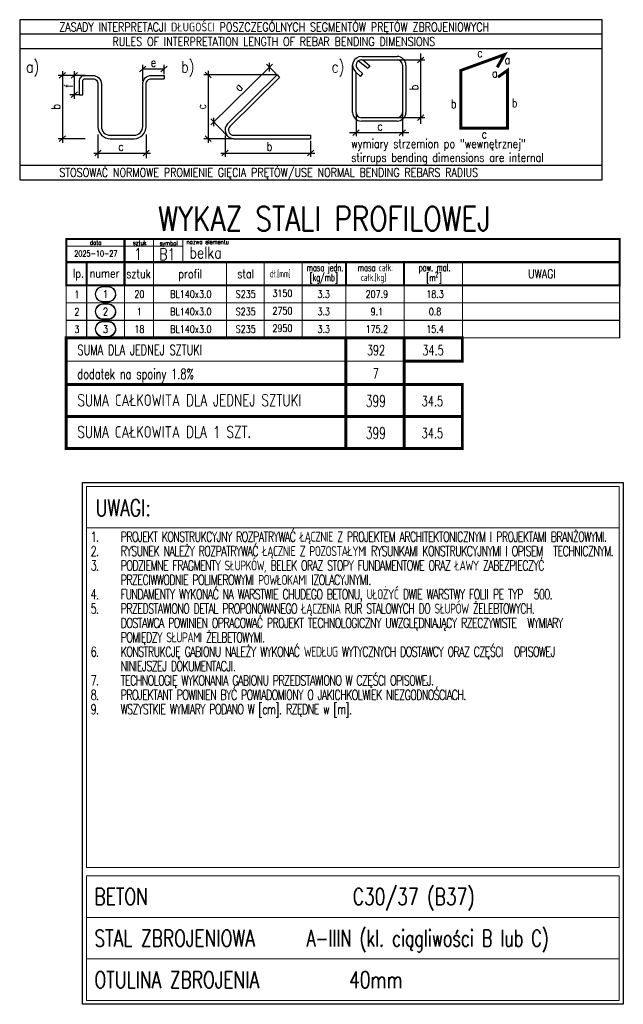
# Model space of a CAD drawing. Header units: millimetres. Extents: x -8 to 14965326, y -810 to 11054951.
# Tile 66 of 72: x 7509203 to 7509565, y 5557395 to 5557987. Entities that reach past the tile are written whole.
import ezdxf
from ezdxf.enums import TextEntityAlignment as Align

# ---------------------------------------------------------------- set-up
doc = ezdxf.new("R2010")
doc.units = ezdxf.units.MM
doc.header["$LTSCALE"] = 0.5
doc.header["$MEASUREMENT"] = 0
doc.layers.get('0').update_dxf_attribs({"linetype": 'CONTINUOUS', "lineweight": 13})
for name, color, linetype, lineweight in [('_K_ramka_zew', 255, 'CONTINUOUS', 30), ('K_Opis', 7, 'CONTINUOUS', 9), ('K_Opis - grube', 7, 'CONTINUOUS', 25), ('tkd_wykaz_stali', 8, 'CONTINUOUS', 5)]:
    doc.layers.add(name, color=color, linetype=linetype, lineweight=lineweight)
doc.layers.add('tkd_pomoce', color=7, linetype='CONTINUOUS')
doc.layers.add('tkd_txt035', color=2, linetype='CONTINUOUS')
doc.styles.add('___K_OPIS_SIMPLEX', font='simplex.shx', dxfattribs={"width": 0.75})
doc.styles.add('K_OPIS_ROMAND', font='romand.shx', dxfattribs={"width": 0.75})
doc.styles.add('TKD_stal', font='simplex.shx', dxfattribs={"width": 0.75, "height": 0.25})
doc.styles.add('tkd_wykaz', font='simplex.shx', dxfattribs={"width": 0.8})

# ---------------------------------------------------------------- blocks, each defined once
blk = doc.blocks.new('tkd_stal_wykaz1')
for p, q in [((0, 0.8), (0, 1.6)), ((0, 1.6), (19, 1.6)), ((3, 0.8), (3, 1.6)), ((4, 0.8), (4, 1.6)), ((19, 0.8), (19, 1.6)), ((0, 1.347), (2, 1.347)), ((2, 1.347), (4, 1.347)), ((0, 0.8), (1, 0.8)), ((0.7, 0.8), (0.7, 0)), ((2, 0.8), (2, 0)), ((3, 0), (3, 0.8)), ((5.5, 0), (5.5, 0.8)), ((6.8, 0), (6.8, 0.8)), ((8.1, 0), (8.1, 0.8)), ((9.6, 0), (9.6, 0.8)), ((11.6, 0), (11.6, 0.8)), ((13.6, 0), (13.6, 0.8)), ((19, 0), (19, 0.8))]:
    blk.add_line(p, q)
at = {"color": 3}
blk.add_line((2, 0), (2, 0.8), dxfattribs=at)
at = {"const_width": 0.07}
for points in [[(2, 0.8), (0, 0.8), (0, 1.6), (19, 1.6), (19, 0.8), (2, 0.8)], [(2, 0), (2, 1.6)], [(2, 0), (0, 0), (0, 0.8), (19, 0.8), (19, 0), (2, 0)], [(0.7, 0.8), (0.7, 0)], [(9.6, 0.8), (9.6, 0)], [(11.6, 0.8), (11.6, 0)]]:
    blk.add_lwpolyline(points, dxfattribs=at)
at = {"color": 3, "style": 'TKD_stal', "width": 0.8}
blk.add_text('WYKAZ STALI PROFILOWEJ', height=0.832, dxfattribs=at).set_placement((3.159, 1.877))
at = {"color": 6, "style": 'TKD_stal', "width": 0.8}
for s, p in [('data', (0.813, 1.399)), ('sztuk', (2.287, 1.389)), ('symbol', (3.208, 1.378)), ('nazwa elementu', (4.132, 1.419))]:
    blk.add_text(s, height=0.15, dxfattribs=at).set_placement(p)
at = {"color": 2, "style": 'TKD_stal'}
for s, height, width, p in [('masa jedn.', 0.25, 0.6, (8.254, 0.488)), ('masa całk.', 0.25, 0.6, (10.011, 0.488)), ('pow. mal.', 0.25, 0.6, (12.1, 0.491)), ('lp.', 0.3, 0.8, (0.23, 0.267)), ('numer', 0.3, 0.8, (0.807, 0.267)), ('sztuk', 0.3, 0.8, (2.059, 0.251)), ('profil', 0.3, 0.8, (3.847, 0.251)), ('stal', 0.3, 0.8, (5.873, 0.251)), ('dł.[mm]', 0.25, 0.6, (6.991, 0.279)), ('[kg/mb]', 0.25, 0.6, (8.361, 0.149)), ('całk.[kg]', 0.25, 0.6, (10.118, 0.149)), ('[m ]', 0.25, 0.6, (12.364, 0.146)), ('2', 0.175, 0.6, (12.669, 0.289)), ('UWAGI', 0.3, 0.8, (15.853, 0.251))]:
    blk.add_text(s, height=height, dxfattribs=dict(at, width=width)).set_placement(p)
at = {"color": 2, "style": 'TKD_stal', "width": 0.7}
blk.add_attdef('2009-07-01', text='', height=0.2, dxfattribs=at).set_placement((1.072, 1.096), align=Align.MIDDLE_CENTER)
at = {"color": 3, "style": 'TKD_stal', "width": 0.8}
for tag, p in [('1', (2.462, 1.08)), ('11', (3.471, 1.073))]:
    blk.add_attdef(tag, text='', height=0.4, dxfattribs=at).set_placement(p, align=Align.MIDDLE_CENTER)
blk.add_attdef('NAZWA_ELEMENTU', text='', height=0.4, dxfattribs=at).set_placement((4.229, 1.326), align=Align.TOP_LEFT)
blk = doc.blocks.new('tkd_stal_wykaz2')
for p, q in [((0.7, 0.6), (0.7, 0)), ((0.7, 0.6), (0.7, 0)), ((1.259, 0.565), (1.438, 0.565)), ((1.259, 0.551), (1.438, 0.551)), ((2, 0.6), (2, 0)), ((3, 0), (3, 0.6)), ((5.5, 0), (5.5, 0.6)), ((6.8, 0), (6.8, 0.6)), ((8.1, 0), (8.1, 0.6)), ((9.6, 0), (9.6, 0.6)), ((11.6, 0), (11.6, 0.6)), ((13.6, 0), (13.6, 0.6)), ((1.259, 0.048), (1.438, 0.048)), ((1.259, 0.034), (1.438, 0.034))]:
    blk.add_line(p, q)
at = {"const_width": 0.04}
blk.add_lwpolyline([(0, 0), (19, 0), (19, 0.6), (0, 0.6)], close=True, dxfattribs=at)
for points in [[(0.7, 0.6), (0.7, 0)], [(2, 0.6), (2, 0)], [(9.6, 0.6), (9.6, 0)], [(11.6, 0.6), (11.6, 0)]]:
    blk.add_lwpolyline(points, dxfattribs=at)
for centre, radius, start, end in [((1.259, 0.3), 0.265, 90, 270), ((1.259, 0.3), 0.252, 90, 270), ((1.438, 0.3), 0.265, 2.3881, 90), ((1.438, 0.3), 0.252, 270, 90), ((1.438, 0.3), 0.265, 270, 2.3881)]:
    blk.add_arc(centre, radius, start, end)
at = {"color": 1, "style": 'TKD_stal', "width": 0.8}
for tag, p in [('LP', (0.364, 0.292)), ('Sztuk', (2.511, 0.3)), ('PROFIL', (4.281, 0.3)), ('STAL', (6.162, 0.3)), ('DLUGOSC', (7.422, 0.329)), ('MASA_JEDN', (8.84, 0.3)), ('MASA_CALK', (10.664, 0.3)), ('MALOWANIE', (12.661, 0.3))]:
    blk.add_attdef(tag, text='', height=0.25, dxfattribs=at).set_placement(p, align=Align.MIDDLE_CENTER)
at = {"color": 2, "style": 'TKD_stal', "width": 0.8}
blk.add_attdef('1111', text='', height=0.256, dxfattribs=at).set_placement((1.348, 0.3), align=Align.MIDDLE_CENTER)
at = {"color": 1, "style": 'TKD_stal', "width": 0.8}
blk.add_attdef('UWAGI', text='', height=0.25, dxfattribs=at).set_placement((13.745, 0.329), align=Align.MIDDLE_LEFT)
blk = doc.blocks.new('tkd_stal_wykaz4')
for p, q in [((9.6, -0.8), (9.6, 0)), ((11.6, -3.8), (11.6, 0)), ((9.6, -1.6), (9.6, -0.8)), ((9.6, -2.7), (9.6, -1.6)), ((9.6, -3.8), (9.6, -2.7))]:
    blk.add_line(p, q)
for points, const_width in [([(0, -1.6), (0, 0), (13.6, 0), (13.6, -0.8), (11.6, -0.8), (11.6, -1.6)], 0.1), ([(13.6, 0), (0, 0), (0, -0.8), (13.6, -0.8), (13.6, 0)], 0.04), ([(9.6, 0), (9.6, -3.8)], 0.1), ([(11.6, 0), (11.6, -3.8)], 0.1), ([(13.6, -0.8), (0, -0.8), (0, -1.6), (13.6, -1.6)], 0.04), ([(11.6, -0.8), (11.6, -1.6)], 0.04), ([(13.6, -1.6), (0, -1.6), (0, -2.7), (13.6, -2.7), (13.6, -1.6)], 0.1), ([(13.6, -2.7), (0, -2.7), (0, -3.8), (13.6, -3.8), (13.6, -2.7)], 0.1)]:
    blk.add_lwpolyline(points, dxfattribs=dict(const_width=const_width))
at = {"color": 2, "style": 'TKD_stal', "width": 0.7}
blk.add_text('SUMA DLA JEDNEJ SZTUKI', height=0.35, dxfattribs=at).set_placement((0.384, -0.593))
at = {"color": 4, "style": 'TKD_stal', "width": 0.75}
blk.add_text('SUMA CAŁKOWITA DLA JEDNEJ SZTUKI', height=0.4, dxfattribs=at).set_placement((0.384, -2.343))
at = {"color": 2, "style": 'TKD_stal', "width": 0.7}
for tag, p in [('MASA', (10.635, -0.425)), ('MAL', (12.592, -0.425)), ('122222', (10.63, -1.225)), ('MAL', (12.569, -2.175)), ('MAL', (12.569, -3.275))]:
    blk.add_attdef(tag, text='', height=0.35, dxfattribs=at).set_placement(p, align=Align.MIDDLE_CENTER)
blk.add_attdef('1', text='', height=0.35, dxfattribs=at).set_placement((0.382, -1.241), align=Align.MIDDLE_LEFT)
at = {"color": 3, "style": 'TKD_stal', "width": 0.67}
for p in [(10.627, -2.175), (10.627, -3.275)]:
    blk.add_attdef('MASA', text='', height=0.4, dxfattribs=at).set_placement(p, align=Align.MIDDLE_CENTER)
at = {"color": 4, "style": 'TKD_stal', "width": 0.75}
blk.add_attdef('1', text='', height=0.4, dxfattribs=at).set_placement((0.382, -3.234), align=Align.MIDDLE_LEFT)
blk = doc.blocks.new('tkd_wykaz_acad_inf')
for p, q in [((20, 0), (0, 0)), ((0, 0), (0, -5.5)), ((20, -5.5), (20, 0)), ((20, -0.5), (0, -0.5)), ((20, -5.22), (20, -0.5)), ((20, -1), (0, -1)), ((11.729, -1.264), (12.957, -1.264)), ((13.656, -1.48), (13.871, -1.285)), ((13.763, -1.16), (13.763, -3.583)), ((4.117, -1.79), (4.331, -1.594)), ((4.224, -2.1), (4.224, -1.547)), ((4.85, -1.79), (5.065, -1.594)), ((4.958, -1.876), (4.958, -1.547)), ((8.682, -1.528), (6.557, -3.617)), ((8.804, -1.86), (8.477, -1.527)), ((8.578, -1.775), (8.578, -1.485)), ((11.429, -3.185), (11.429, -1.564)), ((11.633, -1.408), (11.949, -1.671)), ((11.729, -1.38), (12.957, -1.38)), ((11.783, -1.38), (12.023, -1.582)), ((12.023, -1.582), (11.949, -1.671)), ((12.782, -1.383), (13.908, -1.383)), ((13.14, -1.564), (13.14, -3.185)), ((13.257, -1.564), (13.257, -3.185)), ((2.248, -1.912), (1.321, -1.912)), ((1.358, -2.009), (1.573, -1.814)), ((1.466, -1.767), (1.466, -4.233)), ((1.764, -2.009), (1.979, -1.814)), ((1.871, -1.767), (1.871, -2.724)), ((4.224, -1.692), (4.958, -1.692)), ((4.958, -1.912), (4.958, -2.028)), ((8.843, -1.899), (6.325, -1.899)), ((6.363, -1.802), (6.577, -1.997)), ((6.47, -1.754), (6.47, -4.233)), ((8.843, -1.899), (7.138, -3.574)), ((8.925, -1.983), (7.22, -3.658)), ((8.843, -1.899), (8.925, -1.983)), ((11.528, -1.786), (11.705, -1.947)), ((11.546, -3.185), (11.546, -1.803)), ((11.606, -1.7), (11.784, -1.861)), ((11.705, -1.947), (11.784, -1.861)), ((2.048, -2.579), (1.726, -2.579)), ((1.764, -2.676), (1.979, -2.481)), ((2.048, -2.579), (2.165, -2.579)), ((6.66, -3.66), (6.66, -3.37)), ((11.547, -3.185), (11.547, -3.999)), ((12.957, -3.368), (11.729, -3.368)), ((12.842, -3.364), (13.908, -3.364)), ((13.138, -3.185), (13.138, -3.999)), ((13.656, -3.462), (13.871, -3.267)), ((7.147, -4.011), (6.558, -3.411)), ((12.957, -3.485), (11.729, -3.485)), ((1.358, -4.186), (1.573, -3.991)), ((2.687, -3.943), (2.687, -4.758)), ((4.34, -3.943), (4.34, -4.758)), ((6.363, -3.991), (6.577, -4.186)), ((7.049, -3.976), (7.049, -4.715)), ((7.349, -3.972), (9.986, -3.972)), ((9.986, -3.972), (9.986, -4.088)), ((11.32, -3.877), (13.363, -3.877)), ((11.44, -3.975), (11.654, -3.779)), ((13.031, -3.975), (13.245, -3.779)), ((2.248, -4.088), (1.321, -4.088)), ((7.349, -4.088), (6.325, -4.088)), ((7.349, -4.088), (9.986, -4.088)), ((9.986, -4.16), (9.986, -4.715)), ((2.542, -4.584), (4.486, -4.584)), ((2.58, -4.682), (2.795, -4.487)), ((4.233, -4.682), (4.448, -4.487)), ((6.903, -4.581), (10.131, -4.581)), ((6.941, -4.678), (7.156, -4.483)), ((9.879, -4.678), (10.093, -4.483)), ((0, -5), (20, -5)), ((0, -5.5), (20, -5.5))]:
    blk.add_line(p, q)
at = {"const_width": 0.1}
blk.add_lwpolyline([(16.421, -1.972), (16.743, -1.742), (16.743, -3.73), (15.148, -3.73), (15.148, -1.742), (16.647, -1.197), (16.393, -1.638)], dxfattribs=at)
for points in [[(2.048, -2.579), (2.048, -2.112, -0.414214), (2.248, -1.912), (2.504, -1.912, -0.414214), (2.804, -2.212), (2.804, -3.672, 0.414214), (3.104, -3.972), (3.924, -3.972, 0.414214), (4.224, -3.672), (4.224, -2.212, -0.414214), (4.524, -1.912), (4.958, -1.912)], [(2.165, -2.579), (2.165, -2.112, -0.414214), (2.248, -2.028), (2.504, -2.028, -0.414214), (2.687, -2.212), (2.687, -3.672, 0.414214), (3.104, -4.088), (3.924, -4.088, 0.414214), (4.34, -3.672), (4.34, -2.212, -0.414214), (4.524, -2.028), (4.958, -2.028)]]:
    blk.add_lwpolyline(points, format="xyb")
for centre, radius, start, end in [((11.729, -1.564), 0.3, 90, 227.8178), ((12.957, -1.564), 0.3, 0, 90), ((11.729, -1.564), 0.183, 90, 227.8178), ((12.957, -1.564), 0.183, 0, 90), ((11.729, -3.185), 0.3, 180, 270), ((11.729, -3.185), 0.183, 180, 270), ((12.957, -3.185), 0.183, 270, 0), ((12.957, -3.185), 0.3, 270, 0), ((7.349, -3.788), 0.3, 134.4965, 270), ((7.349, -3.788), 0.183, 134.4965, 270)]:
    blk.add_arc(centre, radius, start, end)
at = {"layer": 'tkd_txt035', "style": 'tkd_wykaz', "width": 0.8}
for s, height, p in [('ZASADY INTERPRETACJI DŁUGOŚCI POSZCZEGÓLNYCH SEGMENTÓW PRĘTÓW ZBROJENIOWYCH', 0.3, (1.359, -0.401)), ('RULES OF INTERPRETATION LENGTH OF REBAR BENDING DIMENSIONS ', 0.3, (3.187, -0.901)), ('c', 0.3, (15.706, -1.29)), ('a', 0.3, (16.646, -1.527)), ('a)', 0.4, (0.217, -1.82)), ('e', 0.3, (4.5, -1.614)), ('b)', 0.4, (5.544, -1.82)), ('c)', 0.4, (10.704, -1.82)), ('a', 0.3, (16.218, -1.986)), ('b', 0.3, (16.895, -3.01)), ('b', 0.3, (14.802, -3.037)), ('c', 0.3, (12.281, -3.807)), ('wymiary strzemion po "wewnętrznej"', 0.3, (11.381, -4.41)), ('c', 0.3, (15.862, -4.079)), ('c', 0.3, (3.384, -4.506)), ('b', 0.3, (8.482, -4.503)), ('stirrups bending dimensions are internal ', 0.3, (11.381, -4.885)), ('STOSOWAĆ NORMOWE PROMIENIE GIĘCIA PRĘTÓW/USE NORMAL BENDING REBARS RADIUS ', 0.3, (1.359, -5.401))]:
    blk.add_text(s, height=height, dxfattribs=at).set_placement(p)
for s, rotation, p in [('f', 90, (1.822, -2.336)), ('a', 45.8984, (7.547, -2.492)), ('b', 90, (13.685, -2.43)), ('b', 90, (1.388, -3.091)), ('c', 90, (6.392, -3.085))]:
    blk.add_text(s, height=0.3, rotation=rotation, dxfattribs=at).set_placement(p)

msp = doc.modelspace()

# ---------------------------------------------------------------- linework, layer by layer
at = {"layer": '_K_ramka_zew'}
msp.add_lwpolyline([(7509565.3647, 5557395.2354), (7509240.3647, 5557395.2354), (7509240.3647, 5557708.9016), (7509565.3647, 5557708.9016)], close=True, dxfattribs=at)
at = {"layer": 'K_Opis', "transparency": 33554687}
for points in [[(7509562.8647, 5557477.4854), (7509242.8647, 5557477.4854), (7509242.8647, 5557706.6516), (7509562.8647, 5557706.6516)], [(7509242.8647, 5557706.6516), (7509562.8647, 5557706.6516), (7509562.8647, 5557681.6516), (7509242.8647, 5557681.6516)], [(7509242.8647, 5557472.4854), (7509562.8647, 5557472.4854), (7509562.8647, 5557447.4854), (7509242.8647, 5557447.4854)], [(7509242.8647, 5557447.4854), (7509562.8647, 5557447.4854), (7509562.8647, 5557422.4854), (7509242.8647, 5557422.4854)], [(7509242.8647, 5557422.4854), (7509562.8647, 5557422.4854), (7509562.8647, 5557397.4854), (7509242.8647, 5557397.4854)]]:
    msp.add_lwpolyline(points, close=True, dxfattribs=at)

# ---------------------------------------------------------------- block references
at = {"layer": 'tkd_pomoce', "xscale": 17.5, "yscale": 17.5, "zscale": 17.5}
msp.add_blockref('tkd_wykaz_acad_inf', (7509202.721, 5557987.2612), dxfattribs=at)
at = {"layer": 'tkd_wykaz_stali', "xscale": 17.5, "yscale": 17.5, "zscale": 17.5}
for name, p, values in [('tkd_stal_wykaz1', (7509230.6757, 5557827.4751), {'NAZWA_ELEMENTU': 'belka', '1': '1', '11': 'B1', '2009-07-01': '2025-10-27 '}), ('tkd_stal_wykaz2', (7509230.6757, 5557816.9751), {'1111': '1', 'Sztuk': '20', 'PROFIL': 'BL140x3.0', 'STAL': 'S235', 'DLUGOSC': '3150', 'MASA_JEDN': '3.3', 'MASA_CALK': '207.9', 'MALOWANIE': '18.3', 'LP': '1'}), ('tkd_stal_wykaz2', (7509230.6757, 5557806.4751), {'1111': '2', 'Sztuk': '1', 'PROFIL': 'BL140x3.0', 'STAL': 'S235', 'DLUGOSC': '2750', 'MASA_JEDN': '3.3', 'MASA_CALK': '9.1', 'MALOWANIE': '0.8', 'LP': '2'}), ('tkd_stal_wykaz2', (7509230.6757, 5557795.9751), {'1111': '3', 'Sztuk': '18', 'PROFIL': 'BL140x3.0', 'STAL': 'S235', 'DLUGOSC': '2950', 'MASA_JEDN': '3.3', 'MASA_CALK': '175.2', 'MALOWANIE': '15.4', 'LP': '3'})]:
    msp.add_blockref(name, p, dxfattribs=at).add_auto_attribs(values)
at = {"layer": 'tkd_wykaz_stali'}
ref = msp.add_blockref('tkd_stal_wykaz4', (7509230.6757, 5557795.9751), dxfattribs=dict(at, xscale=17.5, yscale=17.5, zscale=17.5))
ref.add_attrib('MASA', '392', dxfattribs={"layer": '0', "color": 2, "height": 6.125, "style": 'TKD_stal', "width": 0.7}).set_placement((7509416.7893, 5557788.5433), align=Align.MIDDLE_CENTER)
ref.add_attrib('MAL', '34.5', dxfattribs={"layer": '0', "color": 2, "height": 6.125, "style": 'TKD_stal', "width": 0.7}).set_placement((7509451.0353, 5557788.5433), align=Align.MIDDLE_CENTER)
ref.add_attrib('122222', '7', dxfattribs={"layer": '0', "color": 2, "height": 6.125, "style": 'TKD_stal', "width": 0.7}).set_placement((7509416.6982, 5557774.5433), align=Align.MIDDLE_CENTER)
ref.add_attrib('MASA', '399', dxfattribs={"layer": '0', "color": 3, "height": 7, "style": 'TKD_stal', "width": 0.67}).set_placement((7509416.656, 5557757.9183), align=Align.MIDDLE_CENTER)
ref.add_attrib('MAL', '34.5', dxfattribs={"layer": '0', "color": 2, "height": 6.125, "style": 'TKD_stal', "width": 0.7}).set_placement((7509450.6355, 5557757.9183), align=Align.MIDDLE_CENTER)
ref.add_attrib('MASA', '399', dxfattribs={"layer": '0', "color": 3, "height": 7, "style": 'TKD_stal', "width": 0.67}).set_placement((7509416.656, 5557738.6683), align=Align.MIDDLE_CENTER)
ref.add_attrib('MAL', '34.5', dxfattribs={"layer": '0', "color": 2, "height": 6.125, "style": 'TKD_stal', "width": 0.7}).set_placement((7509450.6355, 5557738.6683), align=Align.MIDDLE_CENTER)
ref.add_attrib('1', 'SUMA CAŁKOWITA DLA 1 SZT.', dxfattribs={"layer": '0', "color": 4, "height": 7, "style": 'TKD_stal', "width": 0.75}).set_placement((7509237.3565, 5557739.3818), align=Align.MIDDLE_LEFT)
ref.add_attrib('1', 'dodatek na spoiny 1.8%', dxfattribs={"layer": '0', "color": 2, "height": 6.125, "style": 'TKD_stal', "width": 0.7}).set_placement((7509237.3565, 5557774.2525), align=Align.MIDDLE_LEFT)

# ---------------------------------------------------------------- texts
at = {"layer": 'K_Opis', "insert": (7509245.3873, 5557679.3617), "char_height": 6, "attachment_point": 1, "line_spacing_factor": 0.864, "style": '___K_OPIS_SIMPLEX'}
msp.add_mtext_dynamic_manual_height_columns('\\A1;\\pi-18,l18,t18;{\\W0.7;\\T0.9;\\C7;1.^IPROJEKT KONSTRUKCYJNY ROZPATRYWAĆ ŁĄCZNIE Z PROJEKTEM ARCHITEKTONICZNYM I\\~PROJEKTAMI BRANŻOWYMI.\\H1.52743x; \\H0.6547x;\\P2.^IRYSUNEK NALEŻY ROZPATRYWAĆ ŁĄCZNIE Z POZOSTAŁYMI RYSUNKAMI KONSTRUKCYJNYMI I\\~OPISEM \\H1.47983x; \\H0.67575x;TECHNICZNYM. \\H1.22516x; \\H0.81622x;\\P3.^IPODZIEMNE FRAGMENTY SŁUPKÓW, BELEK ORAZ STOPY FUNDAMENTOWE ORAZ ŁAWY ZABEZPIECZYĆ \\H1.47816x; \\H0.67652x;PRZECIWWODNIE POLIMEROWYMI POWŁOKAMI IZOLACYJNYMI.\\H1.22542x; \\H0.81605x;\\P4.^IFUNDAMENTY WYKONAĆ NA WARSTWIE CHUDEGO BETONU, UŁOŻYĆ DWIE WARSTWY FOLII PE TYP \\H1.47812x; \\H0.67654x;500. \\H1.22542x; \\H0.81605x;\\P5.^IPRZEDSTAWIONO DETAL PROPONOWANEGO ŁĄCZENIA RUR STALOWYCH DO SŁUPÓW ŻELEBTOWYCH. \\H1.38288x; \\H0.72313x;DOSTAWCA POWINIEN OPRACOWAĆ PROJEKT TECHNOLOGICZNY UWZGLĘDNIAJĄCY RZECZYWISTE \\H1.5018x; \\H0.66587x;WYMIARY POMIĘDZY SŁUPAMI ŻELBETOWYMI.\\H1.4123x; \\H0.70807x;\\P6.^IKONSTRUKCJĘ GABIONU NALEŻY WYKONAĆ WEDŁUG WYTYCZNYCH DOSTAWCY ORAZ CZĘŚCI \\H1.49733x; \\H0.66786x;OPISOWEJ NINIEJSZEJ DOKUMENTACJI.\\H1.2225x; \\H0.818x;\\P7.^ITECHNOLOGIĘ WYKONANIA GABIONU PRZEDSTAWIONO W CZĘŚCI OPISOWEJ.\\H1.47856x; \\H0.67633x;\\P\\H0.99988x;8.^IPROJEKTANT POWINIEN BYĆ POWIADOMIONY O JAKICHKOLWIEK NIEZGODNOŚCIACH.\\H1.5111x; \\H0.66177x;\\P9.^IWSZYSTKIE WYMIARY PODANO W [cm]. RZĘDNE w [m].\\H1.41085x; }', width=317.477411, gutter_width=21.3742, heights=[2846.2683], dxfattribs=at)
at = {"layer": 'K_Opis - grube', "color": 2, "transparency": 33554687, "style": 'K_OPIS_ROMAND', "width": 0.75}
msp.add_text('UWAGI:', height=10, dxfattribs=at).set_placement((7509248.327, 5557688.7643))
at = {"layer": 'K_Opis - grube', "color": 2, "transparency": 33554687, "style": 'K_OPIS_ROMAND'}
for s, width, p in [('BETON', 0.75, (7509247.6147, 5557459.9854)), ('C30/37 (B37)', 0.75, (7509402.8647, 5557459.9854)), ('A-IIIN (kl. ciągliwości B lub C)', 0.7, (7509375.1147, 5557434.9854)), ('STAL ZBROJENIOWA', 0.75, (7509247.6147, 5557434.9854)), ('OTULINA ZBROJENIA', 0.75, (7509247.6147, 5557409.9854)), ('40mm', 0.75, (7509400.6147, 5557409.9854))]:
    msp.add_text(s, height=10, dxfattribs=dict(at, width=width)).set_placement(p, align=Align.MIDDLE_LEFT)

doc.saveas('drawing.dxf')
